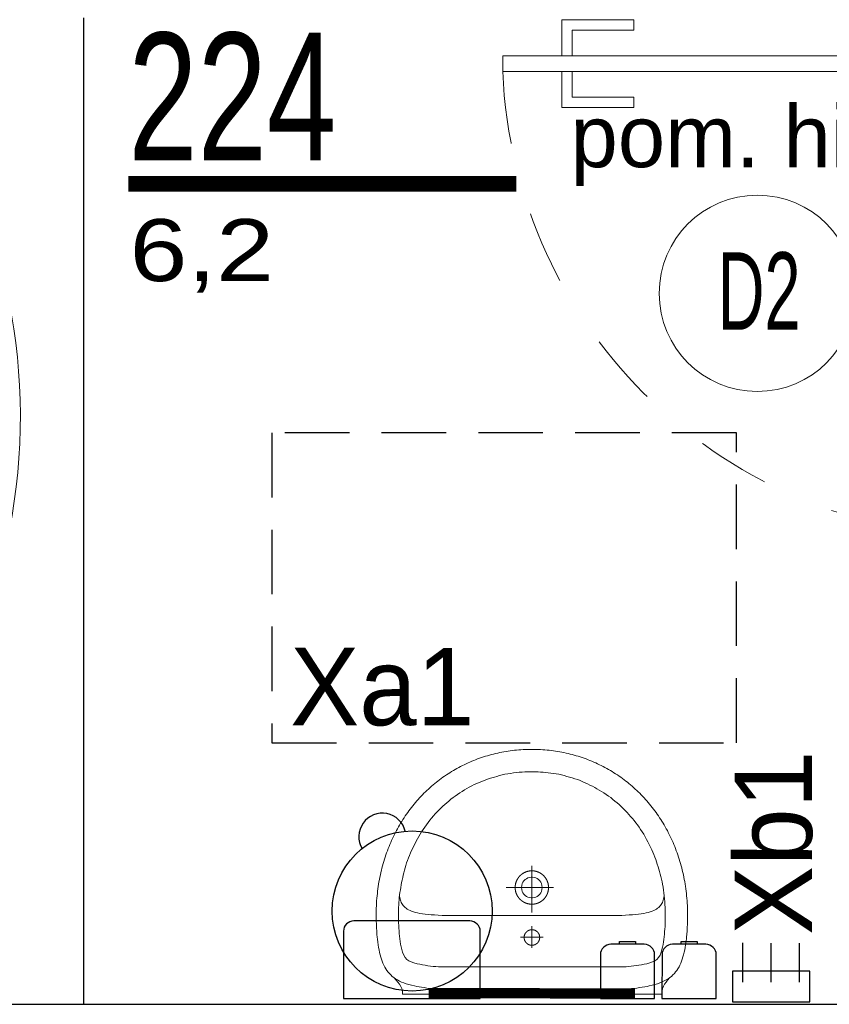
# Model space of a CAD drawing. Header units: millimetres. Extents: x 14495 to 271441, y -21035 to 2232.
# Tile 116 of 227: x 84600 to 84757, y -2722 to -2531. Entities that reach past the tile are written whole.
import ezdxf
from ezdxf.enums import TextEntityAlignment as Align

# ---------------------------------------------------------------- set-up
doc = ezdxf.new("R2010")
doc.units = ezdxf.units.MM
doc.linetypes.add('0921-X-AR-20-00-FA$0$DASHED2', pattern=[0.375, 0.25, -0.125])
doc.linetypes.add('DASHED', pattern=[28.222222, 14.111111, -14.111111])
for name, color, linetype in [('-- TECH  SYMBOLE', 1, 'Continuous'), ('-- TECH WYPOSAŻENIE', 2, 'Continuous'), ('A-POW-NR', 1, 'Continuous'), ('A_L_PRZEK', 3, 'Continuous'), ('A_PROJEKTOWANE', 3, 'Continuous'), ('A_SC_DZIAlOWE', 4, 'Continuous'), ('TECH Sprzęt', 1, 'Continuous'), ('TECH Wyp.drobne', 1, 'Continuous')]:
    doc.layers.add(name, color=color, linetype=linetype)
doc.layers.add('A-POW', color=2, linetype='Continuous', plot=False)
for name, color, linetype, lineweight in [('A_ARMATURA', 2, 'Continuous', 5), ('A_Stolarka_drzwi', 1, 'Continuous', 9), ('M_drzwi', 1, 'Continuous', 5), ('TECH Wyp-meble', 1, 'Continuous', 15)]:
    doc.layers.add(name, color=color, linetype=linetype, lineweight=lineweight)
doc.styles.add('arial-tab', font='arial.ttf')
doc.styles.add('ARIAL1_2', font='arial.ttf', dxfattribs={"width": 1.2})
doc.styles.add('arialce', font='ARIALN.TTF')
doc.styles.add('cent', font='swissel.ttf')
doc.styles.add('cg', font='GOTHIC.TTF')
doc.styles.add('ROMANS', font='romans', dxfattribs={"width": 0.6})
doc.styles.add('switz721ltexbt', font='swissel.ttf')

# ---------------------------------------------------------------- blocks, each defined once
blk = doc.blocks.new('UM')
blk.add_line((-1.45, -10.99), (-1.45, -10.99))
for points in [[(-26.6, -3.18), (-26.24, -2.73), (-25.93, -2.33), (-25.65, -1.94), (-25.43, -1.54), (-25.26, -1.1), (-25.15, -0.6), (-25.12, 0), (0, 0), (25.12, 0), (25.16, -0.59), (25.29, -1.09), (25.48, -1.53), (25.73, -1.93), (26.03, -2.32), (26.37, -2.73), (26.73, -3.17)], [(0.07, -13.2), (0.06, -8.97)], [(2.24, -11.07), (-2.12, -11.07)], [(25.71, -19.02), (25.67, -18.75), (25.61, -18.49), (25.54, -18.24), (25.46, -18), (25.37, -17.78), (25.26, -17.56), (25.14, -17.36), (25, -17.16), (24.84, -16.98), (24.65, -16.8), (24.45, -16.64), (24.22, -16.48), (23.96, -16.34), (23.67, -16.2), (23.36, -16.08), (23.01, -15.96), (22.63, -15.86), (22.22, -15.76), (21.77, -15.67), (21.28, -15.59), (20.75, -15.52), (20.18, -15.45), (19.57, -15.4), (18.92, -15.35), (18.21, -15.31), (17.46, -15.28), (16.67, -15.25), (15.81, -15.23), (14.91, -15.22), (13.95, -15.22), (0.07, -15.22), (-13.82, -15.22), (-14.77, -15.23), (-15.68, -15.24), (-16.53, -15.26), (-17.33, -15.28), (-18.08, -15.31), (-18.78, -15.35), (-19.43, -15.4), (-20.04, -15.46), (-20.61, -15.52), (-21.14, -15.59), (-21.63, -15.67), (-22.08, -15.76), (-22.49, -15.86), (-22.87, -15.97), (-23.21, -16.08), (-23.53, -16.21), (-23.81, -16.35), (-24.07, -16.49), (-24.3, -16.64), (-24.51, -16.81), (-24.69, -16.98), (-24.85, -17.17), (-24.99, -17.36), (-25.11, -17.57), (-25.22, -17.78), (-25.31, -18.01), (-25.39, -18.25), (-25.46, -18.5), (-25.52, -18.76), (-25.56, -19.03)], [(0.07, -24.9), (0.07, -15.85)], [(-4.14, -20.69), (5.07, -20.69)]]:
    blk.add_lwpolyline(points)
for points in [[(-30.11, -15.23), (-30.11, -15.71), (-30.1, -16.2), (-30.08, -16.68), (-30.06, -17.16), (-30.04, -17.64), (-30, -18.11), (-29.97, -18.58), (-29.92, -19.05), (-29.87, -19.52), (-29.82, -19.98), (-29.76, -20.44), (-29.69, -20.9), (-29.62, -21.35), (-29.54, -21.81), (-29.46, -22.25), (-29.38, -22.7), (-29.28, -23.14), (-29.18, -23.58), (-29.08, -24.02), (-28.97, -24.45), (-28.86, -24.88), (-28.74, -25.31), (-28.62, -25.73), (-28.49, -26.15), (-28.35, -26.57), (-28.22, -26.98), (-28.07, -27.39), (-27.92, -27.8), (-27.77, -28.21), (-27.61, -28.61), (-27.45, -29), (-27.28, -29.4), (-27.11, -29.79), (-26.93, -30.17), (-26.75, -30.56), (-26.56, -30.94), (-26.37, -31.31), (-26.18, -31.68), (-25.98, -32.05), (-25.77, -32.42), (-25.56, -32.78), (-25.35, -33.14), (-25.13, -33.49), (-24.91, -33.84), (-24.69, -34.19), (-24.46, -34.53), (-24.22, -34.87), (-23.99, -35.2), (-23.74, -35.54), (-23.5, -35.86), (-23.25, -36.19), (-22.99, -36.5), (-22.74, -36.82), (-22.47, -37.13), (-22.21, -37.44), (-21.94, -37.74), (-21.67, -38.04), (-21.39, -38.33), (-21.11, -38.62), (-20.83, -38.91), (-20.54, -39.19), (-20.25, -39.47), (-19.95, -39.74), (-19.65, -40.01), (-19.35, -40.28), (-19.05, -40.54), (-18.74, -40.8), (-18.43, -41.05), (-18.11, -41.29), (-17.8, -41.54), (-17.47, -41.78), (-17.15, -42.01), (-16.82, -42.24), (-16.49, -42.46), (-16.16, -42.68), (-15.82, -42.9), (-15.48, -43.11), (-15.14, -43.32), (-14.79, -43.52), (-14.45, -43.72), (-14.09, -43.91), (-13.74, -44.09), (-13.38, -44.28), (-13.02, -44.45), (-12.66, -44.63), (-12.3, -44.8), (-11.93, -44.96), (-11.56, -45.12), (-11.19, -45.27), (-10.82, -45.42), (-10.44, -45.56), (-10.06, -45.7), (-9.68, -45.83), (-9.29, -45.96), (-8.91, -46.08), (-8.52, -46.2), (-8.13, -46.31), (-7.74, -46.42), (-7.34, -46.52), (-6.95, -46.62), (-6.55, -46.71), (-6.15, -46.79), (-5.74, -46.87), (-5.34, -46.95), (-4.93, -47.02), (-4.52, -47.08), (-4.11, -47.14), (-3.7, -47.2), (-3.29, -47.24), (-2.87, -47.29), (-2.46, -47.32), (-2.04, -47.35), (-1.62, -47.38), (-1.2, -47.4), (-0.78, -47.41), (-0.35, -47.42), (0.07, -47.42), (0.07, -47.42), (0.5, -47.42), (0.92, -47.41), (1.35, -47.4), (1.77, -47.38), (2.19, -47.35), (2.61, -47.32), (3.02, -47.28), (3.44, -47.24), (3.85, -47.19), (4.26, -47.14), (4.67, -47.08), (5.08, -47.02), (5.49, -46.95), (5.89, -46.87), (6.29, -46.79), (6.69, -46.71), (7.09, -46.61), (7.49, -46.52), (7.88, -46.42), (8.28, -46.31), (8.67, -46.2), (9.06, -46.08), (9.44, -45.96), (9.82, -45.83), (10.21, -45.7), (10.59, -45.56), (10.96, -45.41), (11.34, -45.27), (11.71, -45.11), (12.08, -44.96), (12.44, -44.79), (12.81, -44.62), (13.17, -44.45), (13.53, -44.27), (13.89, -44.09), (14.24, -43.9), (14.59, -43.71), (14.94, -43.51), (15.28, -43.31), (15.63, -43.11), (15.97, -42.9), (16.3, -42.68), (16.64, -42.46), (16.97, -42.24), (17.3, -42.01), (17.62, -41.77), (17.94, -41.53), (18.26, -41.29), (18.57, -41.04), (18.88, -40.79), (19.19, -40.53), (19.5, -40.27), (19.8, -40.01), (20.1, -39.74), (20.39, -39.47), (20.68, -39.19), (20.97, -38.91), (21.25, -38.62), (21.53, -38.33), (21.81, -38.03), (22.08, -37.74), (22.35, -37.43), (22.62, -37.13), (22.88, -36.81), (23.14, -36.5), (23.39, -36.18), (23.64, -35.86), (23.89, -35.53), (24.13, -35.2), (24.37, -34.86), (24.6, -34.52), (24.83, -34.18), (25.06, -33.84), (25.28, -33.48), (25.5, -33.13), (25.71, -32.77), (25.92, -32.41), (26.12, -32.05), (26.32, -31.68), (26.52, -31.31), (26.71, -30.93), (26.89, -30.55), (27.07, -30.17), (27.25, -29.78), (27.42, -29.39), (27.59, -29), (27.75, -28.6), (27.91, -28.2), (28.06, -27.79), (28.21, -27.39), (28.36, -26.98), (28.5, -26.56), (28.63, -26.15), (28.76, -25.72), (28.88, -25.3), (29, -24.87), (29.11, -24.44), (29.22, -24.01), (29.33, -23.57), (29.42, -23.14), (29.52, -22.69), (29.6, -22.25), (29.69, -21.8), (29.76, -21.35), (29.83, -20.89), (29.9, -20.44), (29.96, -19.98), (30.01, -19.51), (30.06, -19.05), (30.11, -18.58), (30.14, -18.11), (30.18, -17.63), (30.2, -17.15), (30.22, -16.67), (30.24, -16.19), (30.25, -15.71), (30.25, -15.22), (30.25, -15.22), (30.24, -14.77), (30.22, -14.2), (30.2, -13.56), (30.16, -12.89), (30.13, -12.23), (30.09, -11.6), (30.04, -11.07), (30, -10.66), (29.93, -10.11), (29.85, -9.59), (29.76, -9.08), (29.67, -8.58), (29.57, -8.11), (29.47, -7.65), (29.35, -7.21), (29.22, -6.79), (29.08, -6.39), (28.93, -6), (28.76, -5.63), (28.58, -5.27), (28.38, -4.93), (28.16, -4.61), (27.93, -4.3), (27.68, -4.01), (27.41, -3.73), (27.12, -3.47), (26.8, -3.22), (26.46, -2.99), (26.1, -2.77), (25.72, -2.56), (25.31, -2.37), (24.87, -2.19), (24.4, -2.03), (23.91, -1.88), (23.38, -1.74), (22.83, -1.62), (22.83, -1.62), (22.38, -1.53), (21.92, -1.44), (21.44, -1.36), (20.95, -1.28), (20.44, -1.2), (19.92, -1.14), (19.38, -1.08), (18.83, -1.04), (18.27, -1), (17.7, -0.98), (17.13, -0.98), (0.07, -0.98), (-16.99, -0.98), (-17.57, -0.99), (-18.14, -1.01), (-18.7, -1.04), (-19.24, -1.09), (-19.78, -1.14), (-20.3, -1.21), (-20.81, -1.28), (-21.31, -1.36), (-21.79, -1.44), (-22.25, -1.53), (-22.69, -1.62), (-23.25, -1.75), (-23.77, -1.88), (-24.27, -2.03), (-24.73, -2.2), (-25.17, -2.38), (-25.58, -2.57), (-25.97, -2.77), (-26.33, -2.99), (-26.66, -3.23), (-26.98, -3.47), (-27.27, -3.74), (-27.54, -4.01), (-27.79, -4.31), (-28.03, -4.62), (-28.24, -4.94), (-28.44, -5.28), (-28.62, -5.63), (-28.79, -6.01), (-28.94, -6.4), (-29.08, -6.8), (-29.21, -7.22), (-29.33, -7.66), (-29.44, -8.12), (-29.54, -8.59), (-29.63, -9.08), (-29.71, -9.59), (-29.79, -10.12), (-29.86, -10.67), (-29.86, -10.67), (-29.9, -11.08), (-29.95, -11.61), (-29.99, -12.23), (-30.02, -12.9), (-30.06, -13.57), (-30.08, -14.21), (-30.1, -14.77)], [(-25.76, -16.8), (-25.72, -17.37), (-25.67, -17.94), (-25.62, -18.5), (-25.56, -19.06), (-25.49, -19.62), (-25.42, -20.18), (-25.34, -20.74), (-25.25, -21.3), (-25.15, -21.8), (-25.03, -22.3), (-24.92, -22.79), (-24.79, -23.27), (-24.66, -23.75), (-24.53, -24.22), (-24.39, -24.7), (-24.24, -25.17), (-24.08, -25.63), (-23.92, -26.1), (-23.75, -26.57), (-23.57, -27.04), (-23.38, -27.51), (-23.19, -27.99), (-22.94, -28.5), (-22.68, -29.01), (-22.42, -29.51), (-22.16, -30), (-21.88, -30.49), (-21.6, -30.98), (-21.31, -31.48), (-21.31, -31.48), (-21, -31.92), (-20.69, -32.36), (-20.38, -32.79), (-20.06, -33.21), (-19.74, -33.62), (-19.41, -34.03), (-19.07, -34.42), (-18.73, -34.82), (-18.37, -35.21), (-18.01, -35.6), (-17.64, -35.98), (-17.25, -36.37), (-16.85, -36.72), (-16.44, -37.07), (-16.03, -37.41), (-15.62, -37.74), (-15.2, -38.07), (-14.77, -38.39), (-14.34, -38.71), (-13.89, -39), (-13.44, -39.28), (-12.99, -39.54), (-12.55, -39.8), (-12.1, -40.05), (-11.65, -40.28), (-11.19, -40.51), (-10.73, -40.74), (-10.26, -40.95), (-9.79, -41.16), (-9.3, -41.37), (-8.81, -41.57), (-8.28, -41.74), (-7.77, -41.9), (-7.25, -42.05), (-6.73, -42.2), (-6.21, -42.34), (-5.68, -42.47), (-5.14, -42.6), (-4.63, -42.68), (-4.12, -42.76), (-3.62, -42.83), (-3.12, -42.89), (-2.62, -42.94), (-2.13, -42.99), (-1.63, -43.02), (-1.13, -43.05), (-0.63, -43.07), (-0.13, -43.08), (0.38, -43.09), (0.89, -43.09), (1.41, -43.08), (1.97, -43.03), (2.53, -42.98), (3.08, -42.92), (3.63, -42.85), (4.18, -42.77), (4.73, -42.69), (5.29, -42.6), (5.81, -42.47), (6.33, -42.34), (6.84, -42.2), (7.34, -42.06), (7.83, -41.91), (8.32, -41.75), (8.81, -41.58), (9.3, -41.4), (9.79, -41.21), (10.27, -41.01), (10.76, -40.81), (11.26, -40.59), (11.73, -40.34), (12.2, -40.08), (12.66, -39.82), (13.12, -39.56), (13.58, -39.28), (14.03, -39), (14.48, -38.71), (14.91, -38.39), (15.33, -38.07), (15.74, -37.75), (16.14, -37.42), (16.54, -37.09), (16.92, -36.75), (17.3, -36.41), (17.68, -36.05), (18.05, -35.69), (18.42, -35.32), (18.78, -34.94), (19.15, -34.55), (19.5, -34.12), (19.84, -33.69), (20.17, -33.26), (20.5, -32.82), (20.82, -32.38), (21.14, -31.93), (21.45, -31.47), (21.72, -31.02), (21.98, -30.56), (22.23, -30.11), (22.47, -29.66), (22.71, -29.21), (22.93, -28.75), (23.15, -28.29), (23.36, -27.83), (23.56, -27.37), (23.76, -26.89), (23.95, -26.42), (24.14, -25.93), (24.33, -25.43), (24.47, -24.96), (24.61, -24.49), (24.74, -24.01), (24.86, -23.54), (24.98, -23.07), (25.09, -22.59), (25.2, -22.11), (25.3, -21.64), (25.39, -21.16), (25.48, -20.68), (25.55, -20.2), (25.62, -19.72), (25.69, -19.24), (25.75, -18.76), (25.79, -18.27), (25.84, -17.79), (25.87, -17.3), (25.9, -16.82), (25.92, -16.33), (25.93, -15.84), (25.93, -15.35), (25.93, -14.85), (25.91, -14.36), (25.89, -13.84), (25.87, -13.32), (25.84, -12.79), (25.81, -12.27), (25.77, -11.75), (25.72, -11.23), (25.66, -10.72), (25.59, -10.2), (25.5, -9.69), (25.4, -9.17), (25.27, -8.67), (25.13, -8.16), (24.89, -7.57), (24.62, -7.11), (24.3, -6.76), (23.92, -6.48), (23.47, -6.27), (22.94, -6.09), (22.31, -5.92), (21.8, -5.81), (21.28, -5.71), (20.77, -5.61), (20.25, -5.53), (19.73, -5.46), (19.21, -5.4), (18.69, -5.35), (18.17, -5.32), (17.64, -5.3), (17.12, -5.29), (-17.15, -5.29), (-17.66, -5.31), (-18.17, -5.33), (-18.67, -5.37), (-19.18, -5.42), (-19.68, -5.48), (-20.18, -5.55), (-20.68, -5.63), (-21.18, -5.72), (-21.68, -5.82), (-22.18, -5.92), (-22.8, -6.09), (-23.33, -6.27), (-23.78, -6.49), (-24.16, -6.76), (-24.48, -7.12), (-24.76, -7.58), (-24.99, -8.17), (-25.13, -8.65), (-25.25, -9.14), (-25.35, -9.63), (-25.44, -10.13), (-25.51, -10.62), (-25.57, -11.12), (-25.62, -11.63), (-25.66, -12.13), (-25.7, -12.63), (-25.73, -13.14), (-25.75, -13.64), (-25.77, -14.14), (-25.78, -14.64), (-25.78, -14.64)], [(-1.45, -10.99), (-1.45, -10.97), (-1.45, -10.95), (-1.45, -10.93), (-1.45, -10.92), (-1.45, -10.9), (-1.45, -10.88), (-1.44, -10.86), (-1.44, -10.84), (-1.44, -10.82), (-1.44, -10.8), (-1.44, -10.78), (-1.43, -10.76), (-1.43, -10.74), (-1.43, -10.72), (-1.42, -10.7), (-1.42, -10.68), (-1.41, -10.66), (-1.41, -10.64), (-1.4, -10.62), (-1.4, -10.6), (-1.39, -10.58), (-1.39, -10.57), (-1.38, -10.55), (-1.38, -10.53), (-1.37, -10.51), (-1.36, -10.49), (-1.36, -10.47), (-1.35, -10.45), (-1.34, -10.43), (-1.34, -10.42), (-1.33, -10.4), (-1.32, -10.38), (-1.31, -10.36), (-1.3, -10.34), (-1.3, -10.33), (-1.29, -10.31), (-1.28, -10.29), (-1.27, -10.27), (-1.26, -10.26), (-1.25, -10.24), (-1.24, -10.22), (-1.23, -10.21), (-1.22, -10.19), (-1.21, -10.17), (-1.2, -10.16), (-1.19, -10.14), (-1.18, -10.12), (-1.16, -10.11), (-1.15, -10.09), (-1.14, -10.08), (-1.13, -10.06), (-1.12, -10.04), (-1.1, -10.03), (-1.09, -10.01), (-1.08, -10), (-1.06, -9.98), (-1.05, -9.97), (-1.04, -9.95), (-1.02, -9.94), (-1.01, -9.93), (-1, -9.91), (-0.98, -9.9), (-0.97, -9.89), (-0.95, -9.87), (-0.94, -9.86), (-0.92, -9.85), (-0.91, -9.83), (-0.89, -9.82), (-0.88, -9.81), (-0.86, -9.8), (-0.85, -9.78), (-0.83, -9.77), (-0.81, -9.76), (-0.8, -9.75), (-0.78, -9.74), (-0.77, -9.73), (-0.75, -9.72), (-0.73, -9.71), (-0.72, -9.7), (-0.7, -9.69), (-0.68, -9.68), (-0.66, -9.67), (-0.65, -9.66), (-0.63, -9.65), (-0.61, -9.64), (-0.59, -9.63), (-0.58, -9.62), (-0.56, -9.61), (-0.54, -9.61), (-0.52, -9.6), (-0.5, -9.59), (-0.48, -9.58), (-0.47, -9.58), (-0.45, -9.57), (-0.43, -9.56), (-0.41, -9.56), (-0.39, -9.55), (-0.37, -9.55), (-0.35, -9.54), (-0.33, -9.54), (-0.32, -9.53), (-0.3, -9.53), (-0.28, -9.52), (-0.26, -9.52), (-0.24, -9.51), (-0.22, -9.51), (-0.2, -9.51), (-0.18, -9.5), (-0.16, -9.5), (-0.14, -9.5), (-0.12, -9.49), (-0.1, -9.49), (-0.08, -9.49), (-0.06, -9.49), (-0.04, -9.49), (-0.02, -9.49), (0, -9.48), (0.02, -9.48), (0.04, -9.48), (0.06, -9.48), (0.08, -9.48), (0.1, -9.48), (0.12, -9.48), (0.14, -9.49), (0.15, -9.49), (0.17, -9.49), (0.19, -9.49), (0.21, -9.49), (0.23, -9.49), (0.25, -9.5), (0.27, -9.5), (0.29, -9.5), (0.31, -9.5), (0.33, -9.51), (0.35, -9.51), (0.37, -9.52), (0.39, -9.52), (0.41, -9.52), (0.43, -9.53), (0.45, -9.53), (0.47, -9.54), (0.48, -9.54), (0.5, -9.55), (0.52, -9.56), (0.54, -9.56), (0.56, -9.57), (0.58, -9.58), (0.6, -9.58), (0.62, -9.59), (0.63, -9.6), (0.65, -9.6), (0.67, -9.61), (0.69, -9.62), (0.71, -9.63), (0.72, -9.64), (0.74, -9.65), (0.76, -9.66), (0.78, -9.67), (0.79, -9.67), (0.81, -9.68), (0.83, -9.69), (0.84, -9.7), (0.86, -9.71), (0.88, -9.73), (0.89, -9.74), (0.91, -9.75), (0.93, -9.76), (0.94, -9.77), (0.96, -9.78), (0.98, -9.79), (0.99, -9.81), (1.01, -9.82), (1.02, -9.83), (1.04, -9.84), (1.05, -9.86), (1.07, -9.87), (1.08, -9.88), (1.1, -9.9), (1.11, -9.91), (1.12, -9.92), (1.14, -9.94), (1.15, -9.95), (1.16, -9.97), (1.18, -9.98), (1.19, -10), (1.2, -10.01), (1.22, -10.03), (1.23, -10.04), (1.24, -10.06), (1.25, -10.07), (1.27, -10.09), (1.28, -10.1), (1.29, -10.12), (1.3, -10.14), (1.31, -10.15), (1.32, -10.17), (1.33, -10.19), (1.34, -10.2), (1.35, -10.22), (1.36, -10.24), (1.37, -10.25), (1.38, -10.27), (1.39, -10.29), (1.4, -10.31), (1.41, -10.32), (1.42, -10.34), (1.43, -10.36), (1.44, -10.38), (1.44, -10.39), (1.45, -10.41), (1.46, -10.43), (1.47, -10.45), (1.47, -10.47), (1.48, -10.49), (1.49, -10.51), (1.49, -10.52), (1.5, -10.54), (1.5, -10.56), (1.51, -10.58), (1.52, -10.6), (1.52, -10.62), (1.52, -10.64), (1.53, -10.66), (1.53, -10.68), (1.54, -10.7), (1.54, -10.72), (1.54, -10.73), (1.55, -10.75), (1.55, -10.77), (1.55, -10.79), (1.56, -10.81), (1.56, -10.83), (1.56, -10.85), (1.56, -10.87), (1.56, -10.89), (1.56, -10.91), (1.57, -10.93), (1.57, -10.95), (1.57, -10.97), (1.57, -10.99), (1.57, -11.01), (1.57, -11.03), (1.57, -11.05), (1.57, -11.07), (1.56, -11.09), (1.56, -11.11), (1.56, -11.13), (1.56, -11.15), (1.56, -11.17), (1.55, -11.19), (1.55, -11.21), (1.55, -11.23), (1.55, -11.25), (1.54, -11.26), (1.54, -11.28), (1.53, -11.3), (1.53, -11.32), (1.53, -11.34), (1.52, -11.36), (1.52, -11.38), (1.51, -11.4), (1.51, -11.42), (1.5, -11.44), (1.49, -11.46), (1.49, -11.48), (1.48, -11.49), (1.47, -11.51), (1.47, -11.53), (1.46, -11.55), (1.45, -11.57), (1.45, -11.59), (1.44, -11.6), (1.43, -11.62), (1.42, -11.64), (1.41, -11.66), (1.4, -11.68), (1.39, -11.69), (1.39, -11.71), (1.38, -11.73), (1.37, -11.74), (1.36, -11.76), (1.35, -11.78), (1.34, -11.8), (1.32, -11.81), (1.31, -11.83), (1.3, -11.84), (1.29, -11.86), (1.28, -11.88), (1.27, -11.89), (1.26, -11.91), (1.24, -11.92), (1.23, -11.94), (1.22, -11.96), (1.21, -11.97), (1.19, -11.99), (1.18, -12), (1.17, -12.01), (1.15, -12.03), (1.14, -12.04), (1.13, -12.06), (1.11, -12.07), (1.1, -12.09), (1.08, -12.1), (1.07, -12.11), (1.05, -12.13), (1.04, -12.14), (1.02, -12.15), (1.01, -12.16), (0.99, -12.18), (0.98, -12.19), (0.96, -12.2), (0.95, -12.21), (0.93, -12.22), (0.91, -12.23), (0.9, -12.25), (0.88, -12.26), (0.87, -12.27), (0.85, -12.28), (0.83, -12.29), (0.81, -12.3), (0.8, -12.31), (0.78, -12.32), (0.76, -12.33), (0.75, -12.34), (0.73, -12.34), (0.71, -12.35), (0.69, -12.36), (0.67, -12.37), (0.66, -12.38), (0.64, -12.39), (0.62, -12.39), (0.6, -12.4), (0.58, -12.41), (0.56, -12.41), (0.55, -12.42), (0.53, -12.43), (0.51, -12.43), (0.49, -12.44), (0.47, -12.44), (0.45, -12.45), (0.43, -12.45), (0.41, -12.46), (0.39, -12.46), (0.37, -12.47), (0.35, -12.47), (0.34, -12.48), (0.32, -12.48), (0.3, -12.48), (0.28, -12.49), (0.26, -12.49), (0.24, -12.49), (0.22, -12.49), (0.2, -12.49), (0.18, -12.5), (0.16, -12.5), (0.14, -12.5), (0.12, -12.5), (0.1, -12.5), (0.08, -12.5), (0.06, -12.5), (0.04, -12.5), (0.02, -12.5), (0, -12.5), (-0.02, -12.5), (-0.04, -12.5), (-0.06, -12.5), (-0.08, -12.49), (-0.1, -12.49), (-0.12, -12.49), (-0.14, -12.49), (-0.16, -12.49), (-0.18, -12.48), (-0.2, -12.48), (-0.21, -12.48), (-0.23, -12.47), (-0.25, -12.47), (-0.27, -12.46), (-0.29, -12.46), (-0.31, -12.46), (-0.33, -12.45), (-0.35, -12.44), (-0.37, -12.44), (-0.39, -12.43), (-0.41, -12.43), (-0.42, -12.42), (-0.44, -12.42), (-0.46, -12.41), (-0.48, -12.4), (-0.5, -12.39), (-0.52, -12.39), (-0.54, -12.38), (-0.55, -12.37), (-0.57, -12.36), (-0.59, -12.35), (-0.61, -12.35), (-0.62, -12.34), (-0.64, -12.33), (-0.66, -12.32), (-0.68, -12.31), (-0.69, -12.3), (-0.71, -12.29), (-0.73, -12.28), (-0.75, -12.27), (-0.76, -12.26), (-0.78, -12.25), (-0.79, -12.24), (-0.81, -12.23), (-0.83, -12.21), (-0.84, -12.2), (-0.86, -12.19), (-0.87, -12.18), (-0.89, -12.17), (-0.9, -12.15), (-0.92, -12.14), (-0.94, -12.13), (-0.95, -12.11), (-0.96, -12.1), (-0.98, -12.09), (-0.99, -12.07), (-1.01, -12.06), (-1.02, -12.05), (-1.03, -12.03), (-1.05, -12.02), (-1.06, -12), (-1.07, -11.99), (-1.09, -11.97), (-1.1, -11.96), (-1.11, -11.94), (-1.13, -11.93), (-1.14, -11.91), (-1.15, -11.9), (-1.16, -11.88), (-1.17, -11.86), (-1.18, -11.85), (-1.2, -11.83), (-1.21, -11.82), (-1.22, -11.8), (-1.23, -11.78), (-1.24, -11.77), (-1.25, -11.75), (-1.26, -11.73), (-1.27, -11.71), (-1.28, -11.7), (-1.29, -11.68), (-1.29, -11.66), (-1.3, -11.64), (-1.31, -11.63), (-1.32, -11.61), (-1.33, -11.59), (-1.33, -11.57), (-1.34, -11.55), (-1.35, -11.53), (-1.36, -11.52), (-1.36, -11.5), (-1.37, -11.48), (-1.38, -11.46), (-1.38, -11.44), (-1.39, -11.42), (-1.39, -11.4), (-1.4, -11.38), (-1.4, -11.37), (-1.41, -11.35), (-1.41, -11.33), (-1.42, -11.31), (-1.42, -11.29), (-1.43, -11.27), (-1.43, -11.25), (-1.43, -11.23), (-1.43, -11.21), (-1.44, -11.19), (-1.44, -11.17), (-1.44, -11.15), (-1.44, -11.13), (-1.45, -11.11), (-1.45, -11.09), (-1.45, -11.07), (-1.45, -11.05), (-1.45, -11.03), (-1.45, -11.01), (-1.45, -10.99)], [(-3.16, -20.68), (-3.16, -20.65), (-3.16, -20.62), (-3.16, -20.59), (-3.16, -20.56), (-3.16, -20.53), (-3.16, -20.5), (-3.15, -20.47), (-3.15, -20.44), (-3.15, -20.41), (-3.15, -20.39), (-3.15, -20.36), (-3.14, -20.33), (-3.14, -20.3), (-3.14, -20.27), (-3.13, -20.24), (-3.13, -20.21), (-3.12, -20.18), (-3.12, -20.16), (-3.12, -20.13), (-3.11, -20.1), (-3.1, -20.07), (-3.1, -20.04), (-3.09, -20.01), (-3.09, -19.99), (-3.08, -19.96), (-3.07, -19.93), (-3.07, -19.9), (-3.06, -19.87), (-3.05, -19.85), (-3.05, -19.82), (-3.04, -19.79), (-3.03, -19.76), (-3.02, -19.73), (-3.01, -19.71), (-3, -19.68), (-3, -19.65), (-2.99, -19.62), (-2.98, -19.6), (-2.97, -19.57), (-2.96, -19.54), (-2.95, -19.51), (-2.94, -19.49), (-2.93, -19.46), (-2.92, -19.43), (-2.9, -19.41), (-2.89, -19.38), (-2.88, -19.35), (-2.87, -19.33), (-2.86, -19.3), (-2.84, -19.28), (-2.83, -19.25), (-2.82, -19.22), (-2.81, -19.2), (-2.79, -19.17), (-2.78, -19.15), (-2.77, -19.12), (-2.75, -19.1), (-2.74, -19.07), (-2.72, -19.05), (-2.71, -19.02), (-2.69, -19), (-2.68, -18.97), (-2.66, -18.95), (-2.65, -18.92), (-2.63, -18.9), (-2.62, -18.87), (-2.6, -18.85), (-2.58, -18.83), (-2.57, -18.8), (-2.55, -18.78), (-2.53, -18.75), (-2.52, -18.73), (-2.5, -18.71), (-2.48, -18.69), (-2.46, -18.66), (-2.44, -18.64), (-2.43, -18.62), (-2.41, -18.6), (-2.39, -18.57), (-2.37, -18.55), (-2.35, -18.53), (-2.33, -18.51), (-2.31, -18.49), (-2.29, -18.47), (-2.27, -18.44), (-2.25, -18.42), (-2.23, -18.4), (-2.21, -18.38), (-2.19, -18.36), (-2.17, -18.34), (-2.15, -18.32), (-2.13, -18.3), (-2.11, -18.28), (-2.09, -18.26), (-2.06, -18.24), (-2.04, -18.22), (-2.02, -18.21), (-2, -18.19), (-1.98, -18.17), (-1.95, -18.15), (-1.93, -18.13), (-1.91, -18.11), (-1.88, -18.1), (-1.86, -18.08), (-1.84, -18.06), (-1.82, -18.05), (-1.79, -18.03), (-1.77, -18.01), (-1.74, -18), (-1.72, -17.98), (-1.7, -17.96), (-1.67, -17.95), (-1.65, -17.93), (-1.62, -17.92), (-1.6, -17.9), (-1.57, -17.89), (-1.55, -17.87), (-1.52, -17.86), (-1.5, -17.84), (-1.47, -17.83), (-1.45, -17.82), (-1.42, -17.8), (-1.4, -17.79), (-1.37, -17.78), (-1.34, -17.76), (-1.32, -17.75), (-1.29, -17.74), (-1.27, -17.73), (-1.24, -17.72), (-1.21, -17.7), (-1.19, -17.69), (-1.16, -17.68), (-1.13, -17.67), (-1.11, -17.66), (-1.08, -17.65), (-1.05, -17.64), (-1.02, -17.63), (-1, -17.62), (-0.97, -17.61), (-0.94, -17.6), (-0.91, -17.59), (-0.89, -17.58), (-0.86, -17.57), (-0.83, -17.57), (-0.8, -17.56), (-0.78, -17.55), (-0.75, -17.54), (-0.72, -17.54), (-0.69, -17.53), (-0.66, -17.52), (-0.64, -17.52), (-0.61, -17.51), (-0.58, -17.5), (-0.55, -17.5), (-0.52, -17.49), (-0.49, -17.49), (-0.46, -17.48), (-0.44, -17.48), (-0.41, -17.47), (-0.38, -17.47), (-0.35, -17.47), (-0.32, -17.46), (-0.29, -17.46), (-0.26, -17.45), (-0.24, -17.45), (-0.21, -17.45), (-0.18, -17.45), (-0.15, -17.44), (-0.12, -17.44), (-0.09, -17.44), (-0.06, -17.44), (-0.03, -17.44), (0, -17.44), (0.02, -17.44), (0.05, -17.44), (0.08, -17.44), (0.11, -17.44), (0.14, -17.44), (0.17, -17.44), (0.2, -17.44), (0.23, -17.44), (0.26, -17.44), (0.29, -17.44), (0.31, -17.45), (0.34, -17.45), (0.37, -17.45), (0.4, -17.45), (0.43, -17.46), (0.46, -17.46), (0.49, -17.46), (0.52, -17.47), (0.54, -17.47), (0.57, -17.48), (0.6, -17.48), (0.63, -17.49), (0.66, -17.49), (0.69, -17.5), (0.72, -17.5), (0.74, -17.51), (0.77, -17.51), (0.8, -17.52), (0.83, -17.53), (0.86, -17.53), (0.88, -17.54), (0.91, -17.55), (0.94, -17.56), (0.97, -17.56), (1, -17.57), (1.02, -17.58), (1.05, -17.59), (1.08, -17.6), (1.11, -17.61), (1.13, -17.62), (1.16, -17.63), (1.19, -17.64), (1.22, -17.65), (1.24, -17.66), (1.27, -17.67), (1.3, -17.68), (1.32, -17.69), (1.35, -17.7), (1.38, -17.71), (1.4, -17.72), (1.43, -17.74), (1.45, -17.75), (1.48, -17.76), (1.51, -17.77), (1.53, -17.79), (1.56, -17.8), (1.58, -17.81), (1.61, -17.83), (1.64, -17.84), (1.66, -17.85), (1.69, -17.87), (1.71, -17.88), (1.74, -17.9), (1.76, -17.91), (1.78, -17.93), (1.81, -17.94), (1.83, -17.96), (1.86, -17.97), (1.88, -17.99), (1.91, -18.01), (1.93, -18.02), (1.95, -18.04), (1.98, -18.06), (2, -18.07), (2.02, -18.09), (2.05, -18.11), (2.07, -18.13), (2.09, -18.15), (2.11, -18.16), (2.14, -18.18), (2.16, -18.2), (2.18, -18.22), (2.2, -18.24), (2.22, -18.26), (2.25, -18.28), (2.27, -18.3), (2.29, -18.32), (2.31, -18.34), (2.33, -18.36), (2.35, -18.38), (2.37, -18.4), (2.39, -18.42), (2.41, -18.44), (2.43, -18.46), (2.45, -18.48), (2.47, -18.5), (2.49, -18.52), (2.51, -18.54), (2.53, -18.57), (2.55, -18.59), (2.57, -18.61), (2.58, -18.63), (2.6, -18.66), (2.62, -18.68), (2.64, -18.7), (2.65, -18.72), (2.67, -18.75), (2.69, -18.77), (2.71, -18.79), (2.72, -18.82), (2.74, -18.84), (2.76, -18.87), (2.77, -18.89), (2.79, -18.91), (2.8, -18.94), (2.82, -18.96), (2.83, -18.99), (2.85, -19.01), (2.86, -19.04), (2.88, -19.06), (2.89, -19.09), (2.91, -19.11), (2.92, -19.14), (2.93, -19.16), (2.95, -19.19), (2.96, -19.22), (2.97, -19.24), (2.99, -19.27), (3, -19.29), (3.01, -19.32), (3.02, -19.35), (3.03, -19.37), (3.05, -19.4), (3.06, -19.43), (3.07, -19.45), (3.08, -19.48), (3.09, -19.51), (3.1, -19.53), (3.11, -19.56), (3.12, -19.59), (3.13, -19.62), (3.14, -19.64), (3.15, -19.67), (3.16, -19.7), (3.16, -19.73), (3.17, -19.75), (3.18, -19.78), (3.19, -19.81), (3.2, -19.84), (3.2, -19.86), (3.21, -19.89), (3.22, -19.92), (3.22, -19.95), (3.23, -19.98), (3.24, -20.01), (3.24, -20.03), (3.25, -20.06), (3.25, -20.09), (3.26, -20.12), (3.26, -20.15), (3.27, -20.18), (3.27, -20.2), (3.28, -20.23), (3.28, -20.26), (3.28, -20.29), (3.29, -20.32), (3.29, -20.35), (3.29, -20.38), (3.3, -20.41), (3.3, -20.43), (3.3, -20.46), (3.3, -20.49), (3.3, -20.52), (3.3, -20.55), (3.3, -20.58), (3.31, -20.61), (3.31, -20.64), (3.31, -20.67), (3.31, -20.7), (3.31, -20.72), (3.3, -20.75), (3.3, -20.78), (3.3, -20.81), (3.3, -20.84), (3.3, -20.87), (3.3, -20.9), (3.3, -20.93), (3.29, -20.96), (3.29, -20.98), (3.29, -21.01), (3.28, -21.04), (3.28, -21.07), (3.28, -21.1), (3.27, -21.13), (3.27, -21.16), (3.26, -21.19), (3.26, -21.21), (3.26, -21.24), (3.25, -21.27), (3.24, -21.3), (3.24, -21.33), (3.23, -21.36), (3.23, -21.38), (3.22, -21.41), (3.21, -21.44), (3.21, -21.47), (3.2, -21.5), (3.19, -21.52), (3.18, -21.55), (3.18, -21.58), (3.17, -21.61), (3.16, -21.64), (3.15, -21.66), (3.14, -21.69), (3.13, -21.72), (3.12, -21.75), (3.11, -21.77), (3.1, -21.8), (3.09, -21.83), (3.08, -21.85), (3.07, -21.88), (3.06, -21.91), (3.05, -21.93), (3.04, -21.96), (3.03, -21.99), (3.01, -22.01), (3, -22.04), (2.99, -22.07), (2.98, -22.09), (2.96, -22.12), (2.95, -22.14), (2.94, -22.17), (2.92, -22.2), (2.91, -22.22), (2.9, -22.25), (2.88, -22.27), (2.87, -22.3), (2.85, -22.32), (2.84, -22.35), (2.82, -22.37), (2.81, -22.4), (2.79, -22.42), (2.78, -22.44), (2.76, -22.47), (2.74, -22.49), (2.73, -22.52), (2.71, -22.54), (2.69, -22.56), (2.68, -22.59), (2.66, -22.61), (2.64, -22.63), (2.63, -22.66), (2.61, -22.68), (2.59, -22.7), (2.57, -22.72), (2.55, -22.75), (2.53, -22.77), (2.51, -22.79), (2.5, -22.81), (2.48, -22.83), (2.46, -22.85), (2.44, -22.88), (2.42, -22.9), (2.4, -22.92), (2.38, -22.94), (2.36, -22.96), (2.34, -22.98), (2.32, -23), (2.29, -23.02), (2.27, -23.04), (2.25, -23.06), (2.23, -23.08), (2.21, -23.1), (2.19, -23.12), (2.17, -23.14), (2.14, -23.15), (2.12, -23.17), (2.1, -23.19), (2.08, -23.21), (2.05, -23.23), (2.03, -23.24), (2.01, -23.26), (1.98, -23.28), (1.96, -23.3), (1.94, -23.31), (1.91, -23.33), (1.89, -23.35), (1.87, -23.36), (1.84, -23.38), (1.82, -23.39), (1.79, -23.41), (1.77, -23.42), (1.74, -23.44), (1.72, -23.45), (1.69, -23.47), (1.67, -23.48), (1.64, -23.5), (1.62, -23.51), (1.59, -23.52), (1.57, -23.54), (1.54, -23.55), (1.51, -23.56), (1.49, -23.58), (1.46, -23.59), (1.44, -23.6), (1.41, -23.61), (1.38, -23.63), (1.36, -23.64), (1.33, -23.65), (1.3, -23.66), (1.28, -23.67), (1.25, -23.68), (1.22, -23.69), (1.2, -23.7), (1.17, -23.71), (1.14, -23.72), (1.11, -23.73), (1.09, -23.74), (1.06, -23.75), (1.03, -23.76), (1, -23.77), (0.98, -23.78), (0.95, -23.78), (0.92, -23.79), (0.89, -23.8), (0.86, -23.81), (0.84, -23.81), (0.81, -23.82), (0.78, -23.83), (0.75, -23.83), (0.72, -23.84), (0.7, -23.84), (0.67, -23.85), (0.64, -23.85), (0.61, -23.86), (0.58, -23.86), (0.55, -23.87), (0.52, -23.87), (0.5, -23.88), (0.47, -23.88), (0.44, -23.88), (0.41, -23.89), (0.38, -23.89), (0.35, -23.89), (0.32, -23.89), (0.29, -23.9), (0.27, -23.9), (0.24, -23.9), (0.21, -23.9), (0.18, -23.9), (0.15, -23.9), (0.12, -23.9), (0.09, -23.9), (0.06, -23.9), (0.03, -23.9), (0, -23.9), (-0.02, -23.9), (-0.05, -23.9), (-0.08, -23.9), (-0.11, -23.9), (-0.14, -23.9), (-0.17, -23.9), (-0.2, -23.89), (-0.23, -23.89), (-0.26, -23.89), (-0.28, -23.88), (-0.31, -23.88), (-0.34, -23.88), (-0.37, -23.87), (-0.4, -23.87), (-0.43, -23.87), (-0.46, -23.86), (-0.48, -23.86), (-0.51, -23.85), (-0.54, -23.85), (-0.57, -23.84), (-0.6, -23.83), (-0.63, -23.83), (-0.65, -23.82), (-0.68, -23.81), (-0.71, -23.81), (-0.74, -23.8), (-0.77, -23.79), (-0.79, -23.79), (-0.82, -23.78), (-0.85, -23.77), (-0.88, -23.76), (-0.91, -23.75), (-0.93, -23.74), (-0.96, -23.73), (-0.99, -23.73), (-1.02, -23.72), (-1.04, -23.71), (-1.07, -23.7), (-1.1, -23.69), (-1.12, -23.67), (-1.15, -23.66), (-1.18, -23.65), (-1.2, -23.64), (-1.23, -23.63), (-1.26, -23.62), (-1.28, -23.61), (-1.31, -23.59), (-1.34, -23.58), (-1.36, -23.57), (-1.39, -23.56), (-1.41, -23.54), (-1.44, -23.53), (-1.46, -23.52), (-1.49, -23.5), (-1.51, -23.49), (-1.54, -23.47), (-1.57, -23.46), (-1.59, -23.44), (-1.61, -23.43), (-1.64, -23.41), (-1.66, -23.4), (-1.69, -23.38), (-1.71, -23.37), (-1.74, -23.35), (-1.76, -23.33), (-1.78, -23.32), (-1.81, -23.3), (-1.83, -23.28), (-1.85, -23.27), (-1.88, -23.25), (-1.9, -23.23), (-1.92, -23.21), (-1.95, -23.2), (-1.97, -23.18), (-1.99, -23.16), (-2.01, -23.14), (-2.04, -23.12), (-2.06, -23.1), (-2.08, -23.08), (-2.1, -23.07), (-2.12, -23.05), (-2.14, -23.03), (-2.16, -23.01), (-2.18, -22.99), (-2.21, -22.97), (-2.23, -22.95), (-2.25, -22.92), (-2.27, -22.9), (-2.29, -22.88), (-2.31, -22.86), (-2.33, -22.84), (-2.34, -22.82), (-2.36, -22.8), (-2.38, -22.77), (-2.4, -22.75), (-2.42, -22.73), (-2.44, -22.71), (-2.46, -22.69), (-2.47, -22.66), (-2.49, -22.64), (-2.51, -22.62), (-2.53, -22.59), (-2.54, -22.57), (-2.56, -22.55), (-2.58, -22.52), (-2.59, -22.5), (-2.61, -22.48), (-2.63, -22.45), (-2.64, -22.43), (-2.66, -22.4), (-2.67, -22.38), (-2.69, -22.35), (-2.7, -22.33), (-2.72, -22.3), (-2.73, -22.28), (-2.75, -22.25), (-2.76, -22.23), (-2.77, -22.2), (-2.79, -22.18), (-2.8, -22.15), (-2.81, -22.13), (-2.83, -22.1), (-2.84, -22.07), (-2.85, -22.05), (-2.87, -22.02), (-2.88, -22), (-2.89, -21.97), (-2.9, -21.94), (-2.91, -21.92), (-2.92, -21.89), (-2.93, -21.86), (-2.94, -21.84), (-2.95, -21.81), (-2.96, -21.78), (-2.97, -21.75), (-2.98, -21.73), (-2.99, -21.7), (-3, -21.67), (-3.01, -21.64), (-3.02, -21.62), (-3.03, -21.59), (-3.04, -21.56), (-3.04, -21.53), (-3.05, -21.51), (-3.06, -21.48), (-3.07, -21.45), (-3.07, -21.42), (-3.08, -21.39), (-3.09, -21.36), (-3.09, -21.34), (-3.1, -21.31), (-3.1, -21.28), (-3.11, -21.25), (-3.11, -21.22), (-3.12, -21.19), (-3.12, -21.17), (-3.13, -21.14), (-3.13, -21.11), (-3.13, -21.08), (-3.14, -21.05), (-3.14, -21.02), (-3.14, -20.99), (-3.15, -20.96), (-3.15, -20.94), (-3.15, -20.91), (-3.15, -20.88), (-3.16, -20.85), (-3.16, -20.82), (-3.16, -20.79), (-3.16, -20.76), (-3.16, -20.73), (-3.16, -20.7), (-3.16, -20.68)], [(-1.91, -20.67), (-1.88, -21.07), (-1.79, -21.42), (-1.64, -21.73), (-1.46, -21.99), (-1.23, -22.21), (-0.97, -22.39), (-0.69, -22.52), (-0.39, -22.6), (-0.08, -22.65), (0.23, -22.65), (0.54, -22.6), (0.84, -22.52), (1.12, -22.38), (1.38, -22.21), (1.6, -21.99), (1.79, -21.73), (1.93, -21.42), (2.02, -21.07), (2.06, -20.67), (2.02, -20.27), (1.93, -19.92), (1.79, -19.62), (1.6, -19.35), (1.38, -19.13), (1.12, -18.96), (0.84, -18.82), (0.54, -18.74), (0.23, -18.69), (-0.08, -18.69), (-0.39, -18.74), (-0.69, -18.83), (-0.97, -18.96), (-1.23, -19.13), (-1.46, -19.35), (-1.64, -19.62), (-1.79, -19.92), (-1.88, -20.28), (-1.91, -20.67)]]:
    blk.add_lwpolyline(points, close=True)
blk = doc.blocks.new('DRZWI Z OSCIEZNICA NIEOKALAJACA 90')
at = {"linetype": 'DASHED'}
for p, q in [((-12, 5), (-12, 99)), ((0, 5), (0, 99))]:
    blk.add_line(p, q, dxfattribs=at)
at = {"ltscale": 0.05}
blk.add_line((-39.5, 52), (25.59, 52), dxfattribs=at)
for points in [[(-12, 99), (-12, 104), (0, 104), (0, 99)], [(93.91, 9.01), (1.43, 9.01), (1.43, 6.01), (93.91, 6.01)], [(-12, 0), (-12, 5), (0, 5), (0, 0)]]:
    blk.add_lwpolyline(points, close=True)
for points in [[(82.48, 9.01), (82.48, 16.01), (68.48, 16.01), (68.48, 14.01), (80.48, 14.01), (80.48, 9.01)], [(82.48, 6.01), (82.48, -0.99), (68.48, -0.99), (68.48, 1.01), (80.48, 1.01), (80.48, 6.01)]]:
    blk.add_lwpolyline(points)
at = {"linetype": 'DASHED'}
blk.add_arc((0, 5), 94, 2.4475, 90, dxfattribs=at)
blk = doc.blocks.new('SSCVCFDSS')
blk.add_line((0, 50.02), (0, 0))
blk.add_circle((0, -19), 19)
at = {"style": 'ROMANS', "text_generation_flag": 4, "width": 0.6}
blk.add_attdef('FD1-8', text='', height=13, rotation=270, dxfattribs=at).set_placement((6.15, 55.19), align=Align.RIGHT)
for tag, p in [('200', (8.16, 25.47)), ('90', (-8.71, 25.47))]:
    blk.add_attdef(tag, text='', height=13, rotation=270, dxfattribs=at).set_placement(p, align=Align.MIDDLE)
blk.add_attdef('AL6C', text='', height=13, dxfattribs=at).set_placement((-0.56, -18.64), align=Align.MIDDLE)
blk = doc.blocks.new('wieszak krótki')
at = {"color": 2, "linetype": 'Continuous'}
for p, q in [((-1.58, 19.5), (-9.16, 19.5)), ((-1.58, 14), (-9.16, 14)), ((-1.58, 8.5), (-9.16, 8.5))]:
    blk.add_line(p, q, dxfattribs=at)
blk.add_lwpolyline([(-3.68, 6.5), (-3.68, 21.5), (2.21, 21.5), (2.21, 6.5)], close=True, dxfattribs=at)
blk = doc.blocks.new('POW')
at = {"const_width": 5}
blk.add_lwpolyline([(125.32, 0), (0, 0)], dxfattribs=at)
at = {"style": 'switz721ltexbt'}
blk.add_attdef('001', (-1.78, 12.35), '', height=41.18, dxfattribs=at)

msp = doc.modelspace()

# ---------------------------------------------------------------- linework, layer by layer
at = {"layer": 'A_L_PRZEK'}
msp.add_line((84443.87, -2721.76), (84743.72, -2721.76), dxfattribs=at)
at = {"layer": 'A_PROJEKTOWANE'}
msp.add_line((84743.72, -2721.76), (84913.29, -2721.76), dxfattribs=at)
at = {"layer": 'A_SC_DZIAlOWE'}
msp.add_line((84612.22, -2721.76), (84612.22, -2530.75), dxfattribs=at)
at = {"layer": 'TECH Sprzęt', "color": 8, "linetype": '0921-X-AR-20-00-FA$0$DASHED2', "lineweight": -3, "ltscale": 50, "elevation": 0}
msp.add_lwpolyline([(84648.67, -2611.11), (84648.67, -2671.11), (84738.67, -2671.11), (84738.67, -2611.11)], close=True, dxfattribs=at)
at = {"layer": 'TECH Wyp-meble', "color": 252, "linetype": 'Continuous', "ltscale": 100}
msp.add_arc((84486.7, -2608.02), 113.23, 270, 84.7957, dxfattribs=at)
at = {"layer": 'TECH Wyp.drobne', "color": 1}
for points in [[(84687.03, -2705.62), (84664.53, -2705.62, 0.414214), (84662.53, -2707.61), (84662.53, -2720.61), (84689.03, -2720.62), (84689.03, -2707.62, 0.414214)], [(84720.82, -2710.14), (84714.32, -2710.14, 0.414214), (84712.32, -2712.14), (84712.32, -2720.64), (84722.82, -2720.64), (84722.82, -2712.14, 0.414214)], [(84732.75, -2710.14), (84726.25, -2710.14, 0.414214), (84724.25, -2712.14), (84724.24, -2720.64), (84734.74, -2720.64), (84734.75, -2712.14, 0.414214)]]:
    msp.add_lwpolyline(points, format="xyb", close=True, dxfattribs=at)
for points in [[(84719.12, -2710.14), (84716.02, -2710.14), (84716.02, -2709.59), (84719.12, -2709.59)], [(84731.05, -2710.14), (84727.95, -2710.14), (84727.95, -2709.59), (84731.05, -2709.59)]]:
    msp.add_lwpolyline(points, close=True, dxfattribs=at)
at = {"layer": 'TECH Wyp.drobne', "color": 1, "const_width": 2}
msp.add_lwpolyline([(84719.03, -2719.64), (84679.03, -2719.62)], dxfattribs=at)
at = {"layer": 'TECH Wyp.drobne', "color": 1}
msp.add_circle((84675.84, -2703.69), 15.5, dxfattribs=at)
msp.add_arc((84670.06, -2689.31), 4.56, 13.4184, 210.3249, dxfattribs=at)

# ---------------------------------------------------------------- block references
at = {"layer": '-- TECH WYPOSAŻENIE', "xscale": -1, "rotation": 89.97769333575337}
msp.add_blockref('wieszak krótki', (84759.4, -2719.05), dxfattribs=at)
at = {"layer": 'A-POW-NR'}
ref = msp.add_blockref('POW', (84620.83, -2562.86), dxfattribs=dict(at, xscale=0.6, yscale=0.6, zscale=0.6))
ref.add_attrib('88,88', '6,2', dxfattribs={"layer": 'A-POW', "height": 12, "style": 'ARIAL1_2', "width": 1.2}).set_placement((84649.06, -2581.71), align=Align.RIGHT)
ref.add_attrib('POKOJ', 'pom. hig.-sanit. personelu', (84706.51, -2559.65), dxfattribs={"layer": 'A-POW', "height": 12, "style": 'arialce', "width": 1.2})
ref.add_attrib('001', '224', (84620.83, -2558.34), dxfattribs={"layer": '0', "height": 24.71, "style": 'switz721ltexbt', "width": 0.7})
at = {"layer": 'A_ARMATURA', "ltscale": 0.05, "rotation": 180}
msp.add_blockref('UM', (84699.1, -2719.81), dxfattribs=at)
at = {"layer": 'A_Stolarka_drzwi', "rotation": 180}
msp.add_blockref('DRZWI Z OSCIEZNICA NIEOKALAJACA 90', (84787.29, -2532.08), dxfattribs=at)
at = {"layer": 'M_drzwi'}
ref = msp.add_blockref('SSCVCFDSS', (84761.71, -2584.08), dxfattribs=dict(at, rotation=270.0000000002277))
ref.add_attrib('90', '90', dxfattribs={"layer": '0', "height": 15, "style": 'cent', "width": 0.6}).set_placement((84788.68, -2573.7), align=Align.MIDDLE)
ref.add_attrib('200', '210', dxfattribs={"layer": '0', "height": 15, "style": 'cent', "width": 0.6}).set_placement((84787.93, -2593.92), align=Align.MIDDLE)
ref.add_attrib('AL6C', 'D2', dxfattribs={"layer": '0', "height": 15, "style": 'arial-tab', "width": 0.6}).set_placement((84743.06, -2583.52), align=Align.MIDDLE)

# ---------------------------------------------------------------- texts
at = {"layer": '-- TECH  SYMBOLE', "color": 1, "style": 'cg'}
for s, rotation, p in [('Xa1', 359.9425, (84652.2, -2667.71)), ('Xb1', 89.9425, (84753.3, -2708.34))]:
    msp.add_text(s, height=15, rotation=rotation, dxfattribs=at).set_placement(p)

doc.saveas('drawing.dxf')
